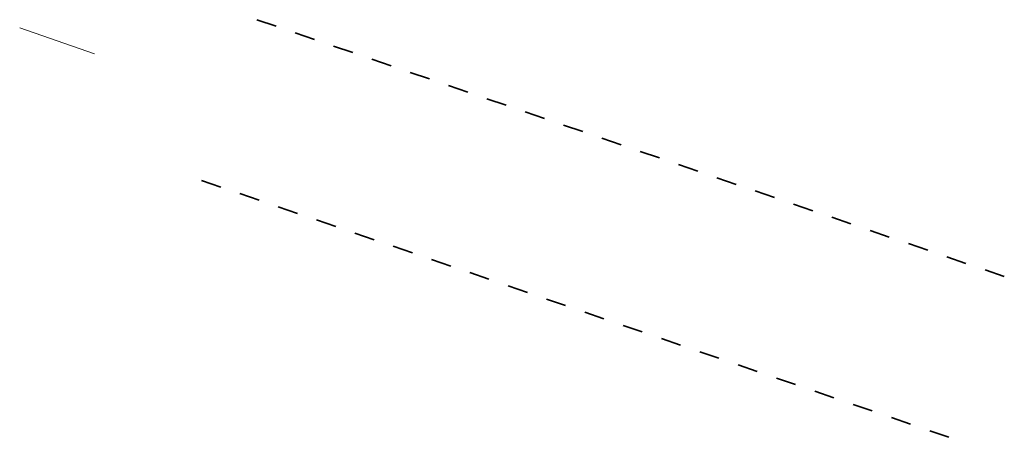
# Model space of a CAD drawing. Header units: metres. Extents: x 244650.2 to 244674.5, y 482053.3 to 482063.6.
import ezdxf

# ---------------------------------------------------------------- set-up
doc = ezdxf.new("R2010")
doc.units = ezdxf.units.M
for name, color, linetype, lineweight in [('N-CO-BC-BETONVORM-G', 50, 'Continuous', 25), ('N-CO-BC-BETONVORM-G-2', 50, 'Continuous', 35), ('X-XX-AL-DETAIL3-G', 7, 'Continuous', 18)]:
    doc.layers.add(name, color=color, linetype=linetype, lineweight=lineweight)

# ---------------------------------------------------------------- blocks, each defined once
blk = doc.blocks.new('16_15_SF_Stootplaat - sf_stootplaat_5m-1627339-3D view Export')
at = {"layer": 'N-CO-BC-BETONVORM-G-2'}
blk.add_line((0, -0.25), (0, 0.25), dxfattribs=at)
blk = doc.blocks.new('16_15_SF_Stootplaat - sf_stootplaat_5m-1470931-3D view Export')
at = {"layer": 'N-CO-BC-BETONVORM-G-2'}
blk.add_line((0, 0.25), (0, -0.25), dxfattribs=at)

msp = doc.modelspace()

# ---------------------------------------------------------------- linework, layer by layer
at = {"layer": 'X-XX-AL-DETAIL3-G'}
msp.add_line((244650.246, 482063.371, 9.39), (244652.09, 482062.736, 9.39), dxfattribs=at)

# ---------------------------------------------------------------- block references
at = {"layer": 'N-CO-BC-BETONVORM-G'}
for name, p, rotation in [('16_15_SF_Stootplaat - sf_stootplaat_5m-1470931-3D view Export', (244656.336, 482063.495, 11.485), 71.00829254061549), ('16_15_SF_Stootplaat - sf_stootplaat_5m-1470931-3D view Export', (244657.282, 482063.17, 11.485), 71.00829254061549), ('16_15_SF_Stootplaat - sf_stootplaat_5m-1470931-3D view Export', (244658.228, 482062.844, 11.485), 71.00829254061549), ('16_15_SF_Stootplaat - sf_stootplaat_5m-1470931-3D view Export', (244659.173, 482062.519, 11.485), 71.00829254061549), ('16_15_SF_Stootplaat - sf_stootplaat_5m-1470931-3D view Export', (244660.119, 482062.194, 11.485), 71.00829254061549), ('16_15_SF_Stootplaat - sf_stootplaat_5m-1470931-3D view Export', (244661.064, 482061.868, 11.485), 71.00829254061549), ('16_15_SF_Stootplaat - sf_stootplaat_5m-1470931-3D view Export', (244662.01, 482061.543, 11.485), 71.00829254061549), ('16_15_SF_Stootplaat - sf_stootplaat_5m-1470931-3D view Export', (244662.955, 482061.217, 11.485), 71.00829254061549), ('16_15_SF_Stootplaat - sf_stootplaat_5m-1470931-3D view Export', (244663.9, 482060.892, 11.485), 71.00829254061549), ('16_15_SF_Stootplaat - sf_stootplaat_5m-1470931-3D view Export', (244664.846, 482060.567, 11.485), 71.00829254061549), ('16_15_SF_Stootplaat - sf_stootplaat_5m-1470931-3D view Export', (244665.792, 482060.241, 11.485), 71.00829254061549), ('16_15_SF_Stootplaat - sf_stootplaat_5m-1470931-3D view Export', (244666.737, 482059.916, 11.485), 71.00829254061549), ('16_15_SF_Stootplaat - sf_stootplaat_5m-1627339-3D view Export', (244654.97, 482059.524, 11.485), 251.0082925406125), ('16_15_SF_Stootplaat - sf_stootplaat_5m-1470931-3D view Export', (244667.683, 482059.59, 11.485), 71.00829254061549), ('16_15_SF_Stootplaat - sf_stootplaat_5m-1627339-3D view Export', (244655.915, 482059.198, 11.485), 251.0082925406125), ('16_15_SF_Stootplaat - sf_stootplaat_5m-1470931-3D view Export', (244668.628, 482059.265, 11.485), 71.00829254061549), ('16_15_SF_Stootplaat - sf_stootplaat_5m-1470931-3D view Export', (244669.574, 482058.939, 11.485), 71.00829254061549), ('16_15_SF_Stootplaat - sf_stootplaat_5m-1627339-3D view Export', (244656.861, 482058.873, 11.485), 251.0082925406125), ('16_15_SF_Stootplaat - sf_stootplaat_5m-1627339-3D view Export', (244657.806, 482058.548, 11.485), 251.0082925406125), ('16_15_SF_Stootplaat - sf_stootplaat_5m-1470931-3D view Export', (244670.519, 482058.614, 11.485), 71.00829254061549), ('16_15_SF_Stootplaat - sf_stootplaat_5m-1627339-3D view Export', (244658.752, 482058.222, 11.485), 251.0082925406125), ('16_15_SF_Stootplaat - sf_stootplaat_5m-1470931-3D view Export', (244671.465, 482058.289, 11.485), 71.00829254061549), ('16_15_SF_Stootplaat - sf_stootplaat_5m-1470931-3D view Export', (244672.411, 482057.963, 11.485), 71.00829254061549), ('16_15_SF_Stootplaat - sf_stootplaat_5m-1627339-3D view Export', (244659.697, 482057.897, 11.485), 251.0082925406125), ('16_15_SF_Stootplaat - sf_stootplaat_5m-1627339-3D view Export', (244660.643, 482057.571, 11.485), 251.0082925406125), ('16_15_SF_Stootplaat - sf_stootplaat_5m-1470931-3D view Export', (244673.356, 482057.638, 11.485), 71.00829254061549), ('16_15_SF_Stootplaat - sf_stootplaat_5m-1627339-3D view Export', (244661.588, 482057.246, 11.485), 251.0082925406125), ('16_15_SF_Stootplaat - sf_stootplaat_5m-1470931-3D view Export', (244674.302, 482057.312, 11.485), 71.00829254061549), ('16_15_SF_Stootplaat - sf_stootplaat_5m-1627339-3D view Export', (244662.534, 482056.921, 11.485), 251.0082925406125), ('16_15_SF_Stootplaat - sf_stootplaat_5m-1627339-3D view Export', (244663.479, 482056.595, 11.485), 251.0082925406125), ('16_15_SF_Stootplaat - sf_stootplaat_5m-1627339-3D view Export', (244664.425, 482056.27, 11.485), 251.0082925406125), ('16_15_SF_Stootplaat - sf_stootplaat_5m-1627339-3D view Export', (244665.37, 482055.944, 11.485), 251.0082925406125), ('16_15_SF_Stootplaat - sf_stootplaat_5m-1627339-3D view Export', (244666.316, 482055.619, 11.485), 251.0082925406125), ('16_15_SF_Stootplaat - sf_stootplaat_5m-1627339-3D view Export', (244667.262, 482055.293, 11.485), 251.0082925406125), ('16_15_SF_Stootplaat - sf_stootplaat_5m-1627339-3D view Export', (244668.207, 482054.968, 11.485), 251.0082925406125), ('16_15_SF_Stootplaat - sf_stootplaat_5m-1627339-3D view Export', (244669.152, 482054.643, 11.485), 251.0082925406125), ('16_15_SF_Stootplaat - sf_stootplaat_5m-1627339-3D view Export', (244670.098, 482054.317, 11.485), 251.0082925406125), ('16_15_SF_Stootplaat - sf_stootplaat_5m-1627339-3D view Export', (244671.043, 482053.992, 11.485), 251.0082925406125), ('16_15_SF_Stootplaat - sf_stootplaat_5m-1627339-3D view Export', (244671.989, 482053.666, 11.485), 251.0082925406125), ('16_15_SF_Stootplaat - sf_stootplaat_5m-1627339-3D view Export', (244672.934, 482053.341, 11.485), 251.0082925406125)]:
    msp.add_blockref(name, p, dxfattribs=dict(at, rotation=rotation))

doc.saveas('drawing.dxf')
